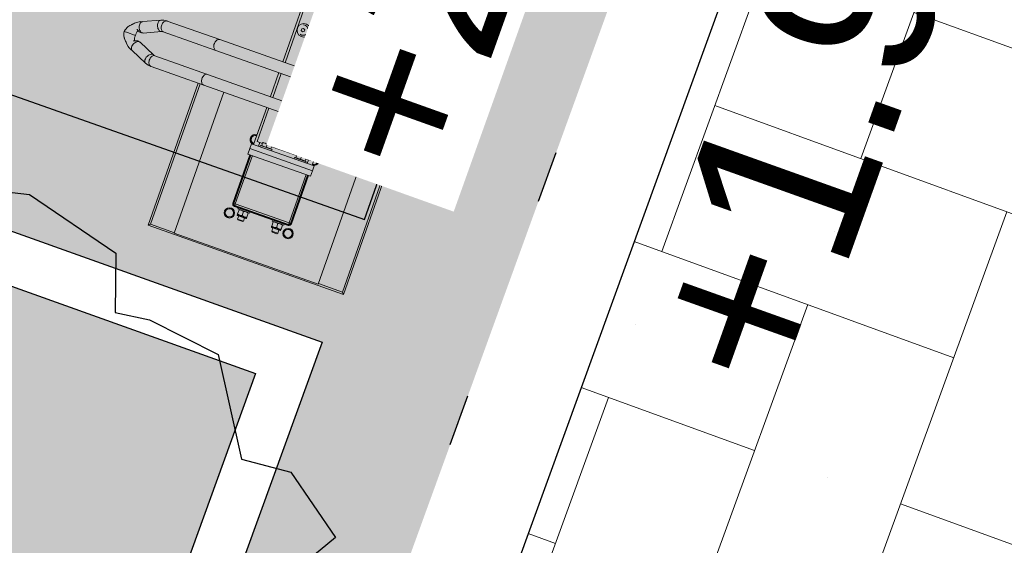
# Model space of a CAD drawing. Header units: metres. Extents: x 134157 to 138734, y 451157 to 455772.
# Tile 245 of 256: x 136439.33 to 136441.23, y 453475.35 to 453476.37. Entities that reach past the tile are written whole.
import ezdxf

# ---------------------------------------------------------------- set-up
doc = ezdxf.new("R2010")
doc.units = ezdxf.units.M
doc.linetypes.add('HIDDEN__G5', pattern=[1.125, 0.75, -0.375])
doc.linetypes.add('TR18X20__G2', pattern=[2.6, 1, -0.4, 0, -0.4, 0, -0.4, 0, -0.4])
doc.layers.add('-DR-alg-hulplijnen', color=210, linetype='Continuous', plot=False)
doc.layers.add('-DR-nw-gr-arc-beplanting', color=7, linetype='Continuous', true_color=0xe5f0e7)
doc.layers.add('-DR-nw-gr-arc-gras', color=7, linetype='Continuous', true_color=0xb5d5a4)
for name, color, linetype in [('-DR-nw-gr-solitaire heester', 96, 'Continuous'), ('-DR-nw-inr-fietsparkeren Tulip Traverse', 2, 'Continuous'), ('-DR-nw-maatvoering', 3, 'Continuous'), ('-DR-nw-txt-hoogtemaat', 2, 'Continuous'), ('-DR-nw-vh-band 10x20 ob', 2, 'HIDDEN__G5'), ('-DR-nw-vh-band 18-20x25', 2, 'TR18X20__G2'), ('-DR-nw-vh-kantverharding', 3, 'Continuous'), ('VELOPA-FIG15', 1, 'Continuous'), ('VELOPA-FIG25', 1, 'Continuous')]:
    doc.layers.add(name, color=color, linetype=linetype)
doc.layers.add('-DR-nw-vh-arc-sbs df Drainflow', color=7, linetype='Continuous', lineweight=9, true_color=0xb9747c)
doc.layers.add('-DR-nw-vh-arc-tegels 300x300x45', color=253, linetype='Continuous', lineweight=9)
doc.styles.add('Drong', font='txt', dxfattribs={"height": 1.8})
doc.dimstyles.new('Drong', dxfattribs={"dimtxt": 1.8, "dimasz": 2.5, "dimexe": 0, "dimexo": 0, "dimgap": 0.9, "dimtad": 1, "dimzin": 0, "dimdsep": 46, "dimtxsty": 'Drong', "dimblk": 'dimblk-wit', "dimcen": 0, "dimse1": 1, "dimse2": 1, "dimclrd": 256, "dimclre": 1, "dimclrt": 7, "dimadec": 0, "dimazin": 0, "dimtfac": 1, "dimtmove": 0, "dimatfit": 3, "dimfxl": 1, "dimtolj": 1, "dimtzin": 0, "dimarcsym": 0})
pattern_1 = [(115.335625, (136419.71802, 453326.2367), (-0.223681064, -0.105903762), [0.06, -0.187485]), (205.335625, (136419.71802, 453326.2367), (0.105903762, -0.223681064), [0.06, -0.187485])]

# ---------------------------------------------------------------- blocks, each defined once
blk = doc.blocks.new('Tulip Traverse')
at = {"layer": 'VELOPA-FIG15', "color": 252, "linetype": 'Continuous', "lineweight": 9}
for p, q in [((2945, -64), (2945, 64)), ((3055, 60), (3055, 59.3)), ((3055, 58), (3055, 59.3)), ((3055, 55), (3055, 58)), ((2935, 50), (2927.5, 50)), ((2956, 55), (3055, 55)), ((3055, 55), (3055, -55)), ((3058, 55), (3055, 55)), ((3059.3, 55), (3058, 55)), ((3060, 55), (3059.3, 55)), ((3073.5, 25.6), (3073.5, 44.4)), ((3073.5, -44.4), (3073.5, -25.6)), ((2935, -50), (2927.5, -50)), ((3055, -55), (2956, -55)), ((3055, -55), (3058, -55)), ((3055, -55), (3055, -58)), ((3059.3, -55), (3058, -55)), ((3060, -55), (3059.3, -55)), ((3055, -58), (3055, -59.3)), ((3055, -59.3), (3055, -60))]:
    blk.add_line(p, q, dxfattribs=at)
at = {"layer": 'VELOPA-FIG15', "color": 252, "linetype": 'Continuous', "lineweight": 9, "flags": 128}
for points in [[(2788, 118.1), (2787.8, 116.8), (2787.3, 115.5), (2786.4, 114.4), (2785.3, 113.3), (2783.9, 112.4), (2782.2, 111.7), (2780.4, 111.2), (2778.5, 110.9), (2776.5, 110.9), (2774.6, 111), (2772.7, 111.4), (2770.9, 112.1), (2769.4, 112.9), (2768.1, 113.8), (2767.1, 115), (2766.4, 116.2), (2766, 117.4), (2766, 118.1)], [(2788.7, 121.5), (2788.4, 120.9), (2787.6, 119.9), (2786.5, 119.2), (2785.2, 118.6), (2783.6, 118.3), (2781.9, 118.2), (2780.1, 118.4), (2778.2, 118.8), (2776.3, 119.4), (2774.5, 120.2), (2772.9, 121.3), (2771.4, 122.4), (2770.2, 123.7), (2769.2, 125.1), (2768.6, 126.4), (2768.2, 127.8), (2768.2, 129.1), (2768.6, 130.3)], [(2836.3, 121.5), (2836.6, 120.9), (2837.4, 119.9), (2838.5, 119.2), (2839.8, 118.6), (2841.4, 118.3), (2843.1, 118.2), (2844.9, 118.4), (2846.8, 118.8), (2848.7, 119.4), (2850.5, 120.2), (2852.1, 121.3), (2853.6, 122.4), (2854.8, 123.7), (2855.8, 125.1), (2856.4, 126.4), (2856.8, 127.8), (2856.8, 129.1), (2856.4, 130.3)], [(2837, 118.1), (2837.2, 116.8), (2837.7, 115.5), (2838.6, 114.4), (2839.7, 113.3), (2841.1, 112.4), (2842.8, 111.7), (2844.6, 111.2), (2846.5, 110.9), (2848.5, 110.9), (2850.4, 111), (2852.3, 111.4), (2854.1, 112.1), (2855.6, 112.9), (2856.9, 113.8), (2857.9, 115), (2858.6, 116.2), (2859, 117.4), (2859, 118.1)], [(2788, 45.1), (2787.8, 43.9), (2787.3, 42.6), (2786.4, 41.4), (2785.3, 40.4), (2783.9, 39.5), (2782.2, 38.8), (2780.4, 38.3), (2778.5, 38), (2776.5, 37.9), (2774.6, 38.1), (2772.7, 38.5), (2770.9, 39.1), (2769.4, 39.9), (2768.1, 40.9), (2767.1, 42), (2766.4, 43.2), (2766, 44.5), (2766, 45.1)], [(2837, 45.1), (2837.2, 43.9), (2837.7, 42.6), (2838.6, 41.4), (2839.7, 40.4), (2841.1, 39.5), (2842.8, 38.8), (2844.6, 38.3), (2846.5, 38), (2848.5, 37.9), (2850.4, 38.1), (2852.3, 38.5), (2854.1, 39.1), (2855.6, 39.9), (2856.9, 40.9), (2857.9, 42), (2858.6, 43.2), (2859, 44.5), (2859, 45.1)], [(2788, -189), (2787.8, -190.3), (2787.3, -191.6), (2786.4, -192.7), (2785.3, -193.8), (2783.9, -194.7), (2782.2, -195.4), (2780.4, -196), (2778.5, -196.3), (2776.5, -196.3), (2774.6, -196.1), (2772.7, -195.7), (2770.9, -195.1), (2769.4, -194.3), (2768.1, -193.3), (2767.1, -192.2), (2766.4, -190.9), (2766, -189.6), (2766, -189)], [(2837, -189), (2837.2, -190.3), (2837.7, -191.6), (2838.6, -192.7), (2839.7, -193.8), (2841.1, -194.7), (2842.8, -195.4), (2844.6, -196), (2846.5, -196.3), (2848.5, -196.3), (2850.4, -196.1), (2852.3, -195.7), (2854.1, -195.1), (2855.6, -194.3), (2856.9, -193.3), (2857.9, -192.2), (2858.6, -190.9), (2859, -189.6), (2859, -189)], [(2788, -296.7), (2787.8, -298.1), (2787.3, -299.3), (2786.4, -300.5), (2785.3, -301.6), (2783.9, -302.5), (2782.2, -303.2), (2780.4, -303.7), (2778.5, -304), (2776.5, -304.1), (2774.6, -303.9), (2772.7, -303.5), (2770.9, -302.9), (2769.4, -302.1), (2768.1, -301.1), (2767.1, -299.9), (2766.4, -298.7), (2766, -297.4), (2766, -296.7)], [(2789.1, -301.9), (2788.9, -303.2), (2788.4, -304.6), (2787.6, -306), (2786.5, -307.3), (2785.2, -308.6), (2783.6, -309.7), (2781.9, -310.6), (2780.1, -311.4), (2778.2, -311.9), (2776.3, -312.1), (2774.5, -312.2), (2772.9, -312), (2771.4, -311.5), (2770.2, -310.8), (2769.2, -309.9), (2768.6, -308.9)], [(2788.7, -300), (2788.9, -300.6), (2789.1, -301.9)], [(2836.3, -300), (2836.1, -300.6), (2835.9, -301.9)], [(2835.9, -301.9), (2836.1, -303.2), (2836.6, -304.6), (2837.4, -306), (2838.5, -307.3), (2839.8, -308.6), (2841.4, -309.7), (2843.1, -310.6), (2844.9, -311.4), (2846.8, -311.9), (2848.7, -312.1), (2850.5, -312.2), (2852.1, -312), (2853.6, -311.5), (2854.8, -310.8), (2855.8, -309.9), (2856.4, -308.9)], [(2837, -296.7), (2837.2, -298.1), (2837.7, -299.3), (2838.6, -300.5), (2839.7, -301.6), (2841.1, -302.5), (2842.8, -303.2), (2844.6, -303.7), (2846.5, -304), (2848.5, -304.1), (2850.4, -303.9), (2852.3, -303.5), (2854.1, -302.9), (2855.6, -302.1), (2856.9, -301.1), (2857.9, -299.9), (2858.6, -298.7), (2859, -297.4), (2859, -296.7)]]:
    blk.add_lwpolyline(points, dxfattribs=at)
at = {"layer": 'VELOPA-FIG25', "color": 252, "linetype": 'Continuous', "lineweight": 9}
for p, q in [((2850, 200), (2850, 145)), ((2853.5, 196.5), (2850, 200)), ((3150, 200), (2850, 200)), ((2853.5, 196.5), (2853.5, 147.5)), ((3146.5, 196.5), (2853.5, 196.5)), ((3146.5, 196.5), (3150, 200)), ((3146.5, 147.5), (3146.5, 196.5)), ((3150, -200), (3150, 200)), ((2812.5, 188.4), (2812.5, 190)), ((2812.5, 188), (2812.5, 188.4)), ((2812.5, 174), (2812.5, 188)), ((2812.5, 174), (2812.5, 173.7)), ((2812.5, 173.7), (2812.5, 167.5)), ((2782.8, 163), (2768.6, 130.3)), ((2788.7, 121.5), (2803.1, 154.4)), ((2821.9, 154.4), (2836.3, 121.5)), ((2856.4, 130.3), (2842.2, 163)), ((2852.5, 147.5), (2852.5, 139.3)), ((3147.5, 147.5), (2852.5, 147.5)), ((3147.5, -147.5), (3147.5, 147.5)), ((2766, 118.1), (2766, 45.1)), ((2788, 45.1), (2788, 118.1)), ((2837, 118.1), (2837, 45.1)), ((2859, 45.1), (2859, 118.1)), ((2766, 60), (2484, 60)), ((2837, 60), (2788, 60)), ((2935, 60), (2859, 60)), ((2929.6, 68), (2920.4, 68)), ((2935, -64), (2935, 64)), ((2935, 64), (2945, 64)), ((2945, 64), (2956, 64)), ((2956, -64), (2956, 64)), ((3055, 60), (2956, 60)), ((3055, 59.3), (2956, 59.3)), ((3055, 58), (2956, 58)), ((3079.6, 68), (3070.4, 68)), ((2766, 54.7), (2484, 54.7)), ((2766, 45.1), (2766, 10.8)), ((2837, 54.7), (2788, 54.7)), ((2788, 10.8), (2788, 45.1)), ((2831.5, 41.5), (2833.3, 44.5)), ((2833.3, 38.5), (2831.5, 41.5)), ((2833.3, 44.5), (2836.7, 44.5)), ((2836.7, 38.5), (2833.3, 38.5)), ((2836.7, 44.5), (2837, 44)), ((2837, 39), (2836.7, 38.5)), ((2837, 45.1), (2837, 10.8)), ((2927.5, 54.7), (2859, 54.7)), ((2859, 10.8), (2859, 45.1)), ((2925, 44.5), (2925, 44.5)), ((2926.5, 44.5), (2925, 44.5)), ((2931.8, 44.5), (2926.5, 44.5)), ((2927.5, 44.5), (2927.5, 54.7)), ((2932.5, 44.5), (2931.8, 44.5)), ((2931.8, 44.5), (2931.8, 39.7)), ((2931.8, 39.7), (2931.8, 35)), ((2935, 47), (2932.5, 47)), ((2932.5, 23), (2932.5, 47)), ((3058, -55), (3058, 55)), ((3059.3, -55), (3059.3, 55)), ((3060, 55), (3060, -55)), ((3062.5, 47), (3060, 47)), ((3062.5, 47), (3062.5, 23)), ((3062.5, 44.5), (3062.5, 44.5)), ((3063.2, 44.5), (3062.5, 44.5)), ((3063, 41), (3062.5, 41)), ((3071.8, 44.5), (3063.2, 44.5)), ((3070.4, 52), (3079.6, 52)), ((3071.8, 44.5), (3072.5, 44.5)), ((3072.5, 44.5), (3072.5, 44.5)), ((3073.5, 44.4), (3072.5, 44.4)), ((3074.5, 26.6), (3074.5, 43.4)), ((3081.2, 41), (3074.5, 41)), ((3082.5, 39.7), (3081.2, 41)), ((3081.2, 29), (3081.2, 41)), ((3082.5, 30.2), (3082.5, 39.7)), ((2925, 25.5), (2925, 25.5)), ((2925, 25.5), (2926.5, 25.5)), ((2926.5, 35), (2931.8, 35)), ((2931.8, 25.5), (2926.5, 25.5)), ((2927.5, -25.5), (2927.5, 25.5)), ((2931.8, 35), (2931.8, 30.2)), ((2931.8, 30.2), (2931.8, 25.5)), ((2931.8, 25.5), (2932.5, 25.5)), ((2932.5, 23), (2935, 23)), ((3060, 23), (3062.5, 23)), ((3062.5, 29), (3063, 29)), ((3062.5, 25.5), (3062.5, 25.5)), ((3063.2, 25.5), (3062.5, 25.5)), ((3071.8, 35), (3063.2, 35)), ((3071.8, 25.5), (3063.2, 25.5)), ((3071.8, 25.5), (3072.5, 25.5)), ((3072.5, 25.6), (3073.5, 25.6)), ((3072.5, 25.5), (3072.5, 25.5)), ((3074.5, 29), (3081.2, 29)), ((3081.2, 29), (3082.5, 30.2)), ((2772.7, 0.6), (2772.7, -1.1)), ((2796.7, -10.8), (2796.7, 10.2)), ((2828.3, 10.2), (2828.3, -10.8)), ((2852.3, -1.1), (2852.3, 0.6)), ((2766, -11.3), (2766, -189)), ((2777, -0.3), (2784.5, -0.3)), ((2784.7, -0.3), (2784.5, -0.3)), ((2788, -189), (2788, -11.3)), ((2837, -11.3), (2837, -189)), ((2840.5, -0.3), (2840.3, -0.3)), ((2840.5, -0.3), (2848, -0.3)), ((2859, -189), (2859, -11.3)), ((2925, -25.5), (2925, -25.5)), ((2926.5, -25.5), (2925, -25.5)), ((2931.8, -25.5), (2926.5, -25.5)), ((2926.5, -35), (2931.8, -35)), ((2932.5, -25.5), (2931.8, -25.5)), ((2931.8, -25.5), (2931.8, -30.2)), ((2931.8, -30.2), (2931.8, -35)), ((2931.8, -35), (2931.8, -39.8)), ((2935, -23), (2932.5, -23)), ((2932.5, -47), (2932.5, -23)), ((3062.5, -23), (3060, -23)), ((3062.5, -23), (3062.5, -47)), ((3062.5, -25.5), (3062.5, -25.5)), ((3063.2, -25.5), (3062.5, -25.5)), ((3063, -29), (3062.5, -29)), ((3071.8, -25.5), (3063.2, -25.5)), ((3071.8, -35), (3063.2, -35)), ((3071.8, -25.5), (3072.5, -25.5)), ((3072.5, -25.5), (3072.5, -25.5)), ((3073.5, -25.6), (3072.5, -25.6)), ((3074.5, -43.4), (3074.5, -26.6)), ((3081.2, -29), (3074.5, -29)), ((3082.5, -30.2), (3081.2, -29)), ((3081.2, -41), (3081.2, -29)), ((3082.5, -39.8), (3082.5, -30.2)), ((2655.2, -55.3), (2766, -55.3)), ((2691.5, -43.5), (2693.3, -40.5)), ((2693.3, -46.5), (2691.5, -43.5)), ((2693.3, -40.5), (2696.7, -40.5)), ((2696.7, -46.5), (2693.3, -46.5)), ((2696.7, -40.5), (2698.5, -43.5)), ((2698.5, -43.5), (2696.7, -46.5)), ((2788, -55.3), (2837, -55.3)), ((2859, -55.3), (2927.5, -55.3)), ((2925, -44.5), (2925, -44.5)), ((2925, -44.5), (2926.5, -44.5)), ((2931.8, -44.5), (2926.5, -44.5)), ((2927.5, -55.3), (2927.5, -44.5)), ((2931.8, -39.8), (2931.8, -44.5)), ((2931.8, -44.5), (2932.5, -44.5)), ((2932.5, -47), (2935, -47)), ((3060, -47), (3062.5, -47)), ((3062.5, -41), (3063, -41)), ((3062.5, -44.5), (3062.5, -44.5)), ((3063.2, -44.5), (3062.5, -44.5)), ((3071.8, -44.5), (3063.2, -44.5)), ((3079.6, -52), (3070.4, -52)), ((3071.8, -44.5), (3072.5, -44.5)), ((3072.5, -44.4), (3073.5, -44.4)), ((3072.5, -44.5), (3072.5, -44.5)), ((3074.5, -41), (3081.2, -41)), ((3081.2, -41), (3082.5, -39.8)), ((2766, -60), (2655.2, -60)), ((2837, -60), (2788, -60)), ((2935, -60), (2859, -60)), ((2920.4, -68), (2929.6, -68)), ((2935, -64), (2945, -64)), ((2945, -64), (2956, -64)), ((3055, -58), (2956, -58)), ((2956, -59.3), (3055, -59.3)), ((3055, -60), (2956, -60)), ((3070.4, -68), (3079.6, -68)), ((2859, -147.5), (3147.5, -147.5)), ((3146.5, -196.5), (3146.5, -147.5)), ((2766, -189), (2766, -296.7)), ((2788, -296.7), (2788, -189)), ((2837, -189), (2837, -296.7)), ((2859, -296.7), (2859, -189)), ((2859, -196.5), (3146.5, -196.5)), ((2859, -200), (3150, -200)), ((3146.5, -196.5), (3150, -200)), ((2803.1, -332.4), (2788.7, -300)), ((2836.3, -300), (2821.9, -332.4)), ((2768.6, -308.9), (2782.9, -341.3)), ((2842.1, -341.3), (2856.4, -308.9)), ((2803.2, -332.7), (2803.1, -332.4)), ((2821.9, -332.4), (2821.8, -332.7)), ((2812.5, -346.7), (2812.5, -345)), ((2812.5, -346.7), (2812.5, -347.1)), ((2812.5, -361.4), (2812.5, -347.1)), ((2812.5, -361.7), (2812.5, -361.4)), ((2812.5, -367.9), (2812.5, -361.7))]:
    blk.add_line(p, q, dxfattribs=at)
at = {"layer": 'VELOPA-FIG25', "color": 252, "linetype": 'Continuous', "lineweight": 9, "flags": 128}
for points in [[(2812.5, 190), (2809.1, 189.5), (2806.3, 188.7), (2803.8, 187.6), (2802.1, 186.7), (2801, 186.1), (2800.5, 185.7), (2799.7, 185.2), (2798.1, 183.9), (2796.5, 182.3), (2795.9, 181.5), (2795.2, 180.9), (2793.9, 179.8), (2792.5, 178.5), (2790.2, 176.1), (2788, 173.6), (2786.6, 171.5), (2785.1, 169), (2783.7, 166), (2782.6, 162.3)], [(2842.4, 162.3), (2841.3, 166), (2839.9, 169), (2838.4, 171.5), (2837, 173.6), (2834.1, 176.9), (2832.5, 178.5), (2831.1, 179.8), (2830.4, 180.4), (2829.8, 180.9), (2829.1, 181.5), (2828.5, 182.3), (2826.9, 183.9), (2825.3, 185.2), (2824.2, 186), (2823.5, 186.4), (2822.4, 187), (2820.8, 187.8), (2818.7, 188.7), (2815.9, 189.5), (2812.5, 190)], [(2782.7, 162.3), (2782.6, 161.4), (2782.8, 159.9), (2783.3, 158.4), (2784.3, 156.9), (2785.6, 155.5), (2787.2, 154.2), (2789, 153.1), (2791, 152.2), (2793, 151.6), (2795, 151.2), (2797, 151.1), (2798.8, 151.4), (2800.4, 151.9), (2801.7, 152.6), (2802.7, 153.6), (2803.1, 154.5)], [(2801.7, 165.8), (2802.2, 164.9), (2802.7, 163.8), (2803, 162.7), (2803, 162), (2802.9, 161.5), (2802.6, 161.3), (2802.1, 161.4), (2801.5, 161.9), (2801, 162.6), (2800.8, 163.7), (2800.7, 164.7), (2800.7, 165.2)], [(2812.5, 167.4), (2815.1, 167.6), (2817.4, 167.4), (2819.3, 167.1), (2820.8, 166.7), (2823.1, 165.9), (2825, 164.8), (2825.7, 164.2), (2826.1, 163.9), (2826.2, 163.8), (2826.2, 163.9)], [(2842.3, 162.3), (2842.5, 161.4), (2842.3, 159.9), (2841.7, 158.4), (2840.7, 156.9), (2839.4, 155.5), (2837.8, 154.2), (2836, 153.1), (2834, 152.2), (2832, 151.6), (2830, 151.2), (2828, 151.1), (2826.2, 151.4), (2824.6, 151.9), (2823.3, 152.6), (2822.3, 153.6), (2821.9, 154.5)], [(2822, 162.2), (2822.1, 161.6), (2822.3, 161.4), (2822.8, 161.4), (2823.4, 161.7), (2824, 162.5), (2824.2, 163.6), (2824.3, 164.7), (2824.3, 165.2)], [(2920.4, 68), (2919.4, 66.3), (2918.4, 64.5), (2916.9, 61.9), (2915.8, 60)], [(2934.2, 60), (2933.3, 61.7), (2932.2, 63.5), (2930.7, 66.1), (2929.6, 68)], [(3070.4, 68), (3069.4, 66.3), (3068.4, 64.5), (3066.9, 61.9), (3065.8, 60)], [(3065.8, 60), (3066.7, 58.3), (3067.8, 56.5), (3069.3, 53.9), (3070.4, 52)], [(3084.2, 60), (3083.3, 61.7), (3082.2, 63.5), (3080.7, 66.1), (3079.6, 68)], [(3079.6, 52), (3080.6, 53.7), (3081.6, 55.5), (3083.1, 58.1), (3084.2, 60)], [(3063.2, 44.5), (3062.6, 41.3), (3062.6, 41)], [(3072.4, 41), (3072.4, 41.5), (3071.8, 44.5)], [(3062.6, 29), (3062.6, 28.5), (3063.2, 25.5)], [(3071.8, 25.5), (3072.4, 28.7), (3072.4, 29)], [(2700, -34.8), (2698.3, -34), (2696.4, -33.6), (2694.5, -33.5), (2692.6, -33.8), (2690.8, -34.4), (2689.2, -35.4), (2687.8, -36.6), (2686.6, -38.1), (2685.7, -39.8), (2685.2, -41.6), (2685, -43.5), (2685.2, -45.4), (2685.4, -46.2), (2685.2, -45.4), (2685, -43.5), (2685.2, -41.6), (2685.7, -39.8), (2686.6, -38.1), (2687.8, -36.6), (2689.2, -35.4), (2690.8, -34.4), (2692.6, -33.8), (2694.5, -33.5), (2696.4, -33.6), (2698.3, -34), (2700, -34.8), (2701.5, -35.9), (2702.9, -37.3), (2703.9, -38.9), (2704.6, -40.7), (2705, -42.5), (2705, -44.5), (2704.6, -46.2)], [(3063.2, -25.5), (3062.6, -28.7), (3062.6, -29)], [(3072.4, -29), (3072.4, -28.5), (3071.8, -25.5)], [(3062.6, -41), (3062.6, -41.5), (3063.2, -44.5)], [(3070.4, -52), (3069.4, -53.7), (3068.4, -55.5), (3066.9, -58.1), (3065.8, -60)], [(3071.8, -44.5), (3072.4, -41.3), (3072.4, -41)], [(3084.2, -60), (3083.3, -58.3), (3082.2, -56.5), (3080.7, -53.9), (3079.6, -52)], [(2915.8, -60), (2916.7, -61.7), (2917.8, -63.5), (2919.3, -66.1), (2920.4, -68)], [(2929.6, -68), (2930.6, -66.3), (2931.6, -64.5), (2933.1, -61.9), (2934.2, -60)], [(3065.8, -60), (3066.7, -61.7), (3067.8, -63.5), (3069.3, -66.1), (3070.4, -68)], [(3079.6, -68), (3080.6, -66.3), (3081.6, -64.5), (3083.1, -61.9), (3084.2, -60)], [(2782.9, -341.1), (2783.7, -344), (2785.1, -347), (2786.6, -349.5), (2787.9, -351.4), (2790.9, -354.8), (2792.5, -356.4), (2794, -357.7), (2794.6, -358.3), (2795.2, -358.8), (2795.8, -359.4), (2796.5, -360.2), (2798.1, -361.8), (2799.7, -363.1), (2800.8, -363.9), (2801.5, -364.3), (2802.6, -364.9), (2804.2, -365.7), (2806.3, -366.6), (2809.1, -367.4), (2812.5, -367.9)], [(2783, -341.3), (2783.3, -342), (2784.3, -343.1), (2785.6, -343.9), (2787.2, -344.4), (2789, -344.6), (2791, -344.6), (2793, -344.2), (2795, -343.6), (2797, -342.7), (2798.8, -341.5), (2800.4, -340.2), (2801.7, -338.8), (2802.7, -337.3), (2803.3, -335.8), (2803.5, -334.3)], [(2803.5, -334.3), (2803.3, -332.9), (2803, -332.4)], [(2812.5, -367.9), (2815.9, -367.4), (2818.7, -366.6), (2821.2, -365.5), (2822.9, -364.7), (2824, -364), (2824.5, -363.6), (2825.3, -363.1), (2826.9, -361.8), (2828.5, -360.2), (2829.2, -359.4), (2829.8, -358.8), (2830.4, -358.3), (2831, -357.7), (2832.5, -356.4), (2834.1, -354.8), (2837.1, -351.4), (2838.5, -349.5), (2839.9, -347), (2841.3, -344), (2842.1, -341.1)], [(2821.7, -333.1), (2821.2, -335), (2821, -337.3), (2821.3, -339.4), (2821.8, -341.1), (2822.9, -343.5), (2823.4, -344.3), (2823.8, -344.9), (2824, -345.3), (2824, -345.3)], [(2821.6, -334.3), (2821.8, -332.9), (2822, -332.4)], [(2842, -341.3), (2841.7, -342), (2840.7, -343.1), (2839.4, -343.9), (2837.8, -344.4), (2836, -344.6), (2834, -344.6), (2832, -344.2), (2830, -343.6), (2828, -342.7), (2826.2, -341.5), (2824.6, -340.2), (2823.3, -338.8), (2822.3, -337.3), (2821.8, -335.8), (2821.6, -334.3)], [(2802.3, -342.7), (2802.2, -342.9), (2801.6, -343.9), (2801, -345.1), (2800.8, -345.9), (2800.7, -346.2), (2800.7, -346.2)]]:
    blk.add_lwpolyline(points, dxfattribs=at)
at = {"layer": 'VELOPA-FIG25', "color": 252, "linetype": 'Continuous', "lineweight": 9}
for centre, radius in [((3075, 60), 10), ((3075, 60), 7.99), ((2695, -42), 13), ((3075, -60), 10), ((3075, -60), 7.99)]:
    blk.add_circle(centre, radius, dxfattribs=at)
for centre, radius, start, end in [((2810, 149.1), 18.5, 82.1107, 127.3754), ((2791.7, 159), 12.3, 338.4992, 33.8567), ((2831.6, 158.8), 10.6, 147.1939, 204.3385), ((2829.5, 161.4), 7.59, 145.259, 174.2319), ((2796.4, 118), 30.4, 156.2878, 179.9032), ((2796.4, 118), 8.35, 155.7767, 179.7133), ((2828.5, 118), 8.53, 0.5438, 23.9662), ((2828.5, 118), 30.5, 0.1353, 23.6737), ((2925, 60), 10, 0, 180), ((2925, 60), 7.99, 0, 180), ((3055, 55), 5, 0, 90), ((3055, 55), 4.33, 0, 90), ((3055, 55), 3, 0, 90), ((2835, 41.5), 13, 81.1456, 278.8544), ((2835, 41.5), 10, 78.4571, 281.5429), ((2933.7, 39.7), 8.65, 146.7092, 213.2908), ((2933.7, 39.7), 8.65, 146.7092, 213.2908), ((3078.4, 39.7), 15.9, 162.623, 197.377), ((3056.6, 39.7), 15.9, 342.623, 17.377), ((3073.5, 43.4), 1, 0, 90), ((2784.6, 10.7), 11, 269.9037, 72.138), ((2784.7, 10.2), 12, 0, 73.7845), ((2840.4, 10.2), 12, 106.2055, 180), ((2840.4, 10.7), 11, 107.862, 270.0963), ((2933.7, 30.2), 8.65, 146.7092, 213.2908), ((2933.7, 30.2), 8.65, 146.7092, 213.2908), ((3078.4, 30.2), 15.9, 162.623, 197.377), ((3056.6, 30.2), 15.9, 342.623, 17.377), ((3073.5, 26.6), 1, 270, 0), ((2777, 10.8), 11, 180, 0), ((2848, 10.8), 11, 180, 0), ((2777, -11.3), 11, 0, 180), ((2784.7, -11.2), 11, 287.5246, 90.0271), ((2784.7, -10.8), 12, 286.2155, 0), ((2840.4, -10.8), 12, 180, 253.7945), ((2840.3, -11.2), 11, 89.9725, 252.4757), ((2848, -11.3), 11, 0, 180), ((2695, -43.5), 10, 344.534, 60), ((2933.7, -30.2), 8.65, 146.7092, 213.2908), ((2933.7, -30.2), 8.65, 146.7092, 213.2908), ((2933.7, -39.8), 8.65, 146.7092, 213.2908), ((2933.7, -39.8), 8.65, 146.7092, 213.2908), ((3078.4, -30.2), 15.9, 162.623, 197.377), ((3078.4, -39.8), 15.9, 162.623, 197.377), ((3056.6, -30.2), 15.9, 342.623, 17.377), ((3056.6, -39.8), 15.9, 342.623, 17.377), ((3073.5, -26.6), 1, 0, 90), ((3055, -55), 4.33, 270, 0), ((3055, -55), 3, 270, 0), ((3055, -55), 5, 270, 0), ((3073.5, -43.4), 1, 270, 0), ((2925, -60), 10, 180, 270), ((2925, -60), 7.99, 180, 0), ((2925, -60), 10, 270, 0), ((2796, -296.7), 30, 180.1477, 204.0062), ((2796, -296.7), 7.99, 180.6174, 204.3415), ((2829.2, -296.7), 7.81, 335.369, 359.6722), ((2829.2, -296.7), 29.8, 335.952, 359.8941), ((2793.8, -337), 10.2, 326.0086, 22.3666), ((2809.8, -326.1), 19.1, 245.4327, 277.969), ((2814.9, -324.6), 20.6, 263.2014, 292.8477)]:
    blk.add_arc(centre, radius, start, end, dxfattribs=at)
blk = doc.blocks.new('Tulip fietsenrek rail')
at = {"layer": '-DR-alg-hulplijnen'}
blk.add_lwpolyline([(3150, -1935), (3150, -10), (150, -10), (150, -1935)], close=True, dxfattribs=at)
at = {"layer": 'VELOPA-FIG15'}
blk.add_blockref('Tulip Traverse', (150, -200), dxfattribs=at)
blk = doc.blocks.new('dimblk-wit')
at = {"color": 7}
blk.add_line((0, -0.33333), (0, 0.33333), dxfattribs=at)
blk.add_solid([(0, 0), (-0.8, 0.2), (-0.8, -0.2)], dxfattribs=at)
blk = doc.blocks.new('*D708')
at = {"layer": '-DR-nw-maatvoering', "lineweight": -2, "transparency": 16777216}
blk.add_line((136444.229, 453483.4437), (136433.0559, 453452.177), dxfattribs=at)
at = {"layer": 'Defpoints', "color": 0, "transparency": 16777216}
for p in [(136444.5977, 453483.8429), (136432.8876, 453451.7062), (136433.0881, 453451.6346)]:
    blk.add_point(p, dxfattribs=at)
at = {"layer": '-DR-nw-maatvoering', "lineweight": -2, "transparency": 16777216, "xscale": 0.5, "yscale": 0.5, "zscale": 0.5}
for p, rotation in [((136444.3973, 453483.9146), 70.33562535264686), ((136432.8876, 453451.7062), 250.3356253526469)]:
    blk.add_blockref('dimblk-wit', p, dxfattribs=dict(at, rotation=rotation))
at = {"layer": '-DR-nw-maatvoering', "color": 7, "transparency": 16777216, "insert": (136438.3, 453467.9328), "char_height": 0.36, "attachment_point": 5, "rotation": 70.3356, "style": 'Drong'}
blk.add_mtext('\\A1;34.20', dxfattribs=at)
blk = doc.blocks.new('Solitaire heester')
blk.add_lwpolyline([(4.5173, 0.5505), (4.7674, -0.5151), (4.5173, -1.4913), (3.9764, -1.6799), (4.0227, -2.0138), (3.9325, -2.7523), (3.0564, -3.305), (3.1022, -3.7978), (2.6549, -4.4157), (2.3458, -4.2318)])

msp = doc.modelspace()

# ---------------------------------------------------------------- hatches: boundary and pattern name
at = {"layer": '-DR-nw-gr-arc-beplanting'}
h = msp.add_hatch(color=256, dxfattribs=at)
h.dxf.hatch_style = 1
h.paths.add_polyline_path([(136434.1033, 453464.4514), (136435.5281, 453463.9423), (136439.7889, 453475.6849), (136438.3224, 453476.209)])
at = {"layer": '-DR-nw-gr-arc-gras', "transparency": 33554687}
h = msp.add_hatch(dxfattribs=at)
h.set_pattern_fill('AGR-BOLLEN', color=256, scale=0.1, pattern_type=2)
h.set_pattern_definition(pattern_1)
edge = h.paths.add_edge_path()
edge.add_arc((-7000776.8095, 3043164.5676), 7592527.9974, 340.05675056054, 340.05722562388)
edge.add_line((136455.7816, 453494.2543), (136455.1236, 453494.4934))
edge.add_arc((380495.2224, 364992.5484), 259592.3036, 160.066656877, 160.080445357)
edge.add_line((136433.8323, 453435.7615), (136433.8135, 453435.7683))
edge.add_line((136433.8135, 453435.7683), (136432.1795, 453431.2551))
edge.add_line((136432.1795, 453431.2551), (136432.1983, 453431.2483))
edge.add_line((136432.1983, 453431.2483), (136431.6776, 453429.8696))
edge.add_line((136431.6776, 453429.8696), (136432.3364, 453429.6312))
edge.add_line((136432.3364, 453429.6312), (136434.3093, 453435.0766))
h = msp.add_hatch(dxfattribs=at)
h.set_pattern_fill('AGR-BOLLEN', color=256, scale=0.1, pattern_type=2)
h.set_pattern_definition(pattern_1)
edge = h.paths.add_edge_path()
edge.add_line((136486.7031, 453573.6088), (136485.7631, 453573.9499))
edge.add_line((136485.7631, 453573.9499), (136435.7589, 453436.1401))
edge.add_arc((149594.4053, 448661.5341), 13998.1013, 160.05673076, 160.29770339)
edge.add_line((136415.7945, 453380.7559), (136415.2889, 453379.3438))
edge.add_line((136415.2889, 453379.3438), (136417.827, 453378.529))
edge.add_line((136417.827, 453378.529), (136420.502, 453386.122))
edge.add_line((136420.502, 453386.122), (136418.9871, 453386.7016))
edge.add_arc((149703.6278, 448622.0327), 14113.2472, 160.05722659, 160.26912154, ccw=False)
edge.add_line((136436.6989, 453435.799), (136486.7031, 453573.6088))
at = {"layer": '-DR-nw-vh-arc-sbs df Drainflow'}
h = msp.add_hatch(dxfattribs=at)
h.set_pattern_fill('AVH-SBS_KEIFORMAAT_ELLEBOOG_01', color=256, scale=3, angle=250, pattern_type=2)
h.set_pattern_definition([(250, (0, 0), (0.38451382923, 0.17930174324), [0.9, -0.3]), (340, (-0.2052, -0.56382), (0.38451382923, 0.17930174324), [0.9, -0.3]), (250, (0.03835, -0.3332), (0.38451382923, 0.17930174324), [0, -1.2]), (250, (0.0254, -0.80738), (0.38451382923, 0.17930174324), [0, -1.2])])
h.paths.add_polyline_path([(136445.7671, 453483.9516, -0.413557), (136445.1276, 453483.6518), (136443.8088, 453484.127, 0.413557), (136443.4251, 453483.9471), (136435.203, 453461.2874), (136437.2727, 453460.5413)])
at = {"layer": '-DR-nw-vh-arc-tegels 300x300x45'}
h = msp.add_hatch(dxfattribs=at)
h.set_pattern_fill('AVH-TEGEL_200X200_HALFST', color=256, scale=2, angle=71, pattern_type=2)
h.set_pattern_definition([(71, (0, 0), (-0.05887645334, 0.44332106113), [0.4, -0.4]), (161, (0, 0), (-0.13022726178, -0.37820743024), [])])
h.paths.add_polyline_path([(136429.3445, 453451.4856), (136430.9114, 453450.9257), (136427.4675, 453441.4324), (136425.9337, 453441.9805)], flags=16)
h.paths.add_polyline_path([(136429.3445, 453451.1896), (136430.7197, 453450.6906), (136427.4607, 453441.7463), (136426.1241, 453442.2259)], flags=0)
h.paths.add_polyline_path([(136429.7498, 453452.6151), (136433.5729, 453463.2605), (136435.1795, 453462.6864), (136431.3207, 453452.0537)], flags=16)
h.paths.add_polyline_path([(136429.9525, 453452.8838), (136433.5747, 453463.0726), (136434.9925, 453462.5659), (136431.3337, 453452.3827)], flags=0)
h.paths.add_polyline_path([(136433.9777, 453464.3901), (136438.2651, 453476.3356), (136439.9172, 453475.7453), (136435.5858, 453463.8155)], flags=16)
h.paths.add_polyline_path([(136434.1664, 453464.6154), (136438.3255, 453476.2079), (136439.7889, 453475.6849), (136435.5865, 453464.108)], flags=0)
edge = h.paths.add_edge_path()
edge.add_line((136433.5721, 453450.9291), (136433.291, 453451.0311))
edge.add_line((136433.291, 453451.0311), (136433.3595, 453451.2221))
edge.add_line((136433.3595, 453451.2221), (136433.3593, 453451.2221))
edge.add_line((136433.3593, 453451.2221), (136433.3931, 453451.3132))
edge.add_line((136433.3931, 453451.3132), (136431.6039, 453451.9525))
edge.add_line((136431.6039, 453451.9525), (136431.6756, 453452.1522))
edge.add_line((136431.6756, 453452.1522), (136443.4072, 453484.4842))
edge.add_line((136443.4072, 453484.4842), (136445.1954, 453483.8399))
edge.add_line((136445.1954, 453483.8399), (136445.2971, 453484.1222))
edge.add_line((136445.2971, 453484.1222), (136445.5791, 453484.0199))
edge.add_line((136445.5791, 453484.0199), (136446.1081, 453485.4779))
edge.add_line((136446.1081, 453485.4779), (136445.8731, 453485.5632))
edge.add_line((136445.8731, 453485.5632), (136446.0266, 453485.9862))
edge.add_line((136446.0266, 453485.9862), (136445.6976, 453486.1056))
edge.add_line((136445.6976, 453486.1056), (136438.6467, 453488.6713))
edge.add_line((136438.6467, 453488.6713), (136438.0156, 453486.9338))
edge.add_line((136438.0156, 453486.9338), (136439.1819, 453486.5116))
edge.add_line((136439.1819, 453486.5116), (136437.7228, 453482.4734))
edge.add_line((136437.7228, 453482.4734), (136436.7071, 453482.8404))
edge.add_line((136436.7071, 453482.8404), (136435.7186, 453480.0489))
edge.add_line((136435.7186, 453480.0489), (136436.7201, 453479.6987))
edge.add_line((136436.7201, 453479.6987), (136435.276, 453475.7019))
edge.add_line((136435.276, 453475.7019), (136434.2602, 453476.0689))
edge.add_line((136434.2602, 453476.0689), (136433.2858, 453473.284))
edge.add_line((136433.2858, 453473.284), (136434.2733, 453472.9272))
edge.add_line((136434.2733, 453472.9272), (136432.8291, 453468.9304))
edge.add_line((136432.8291, 453468.9304), (136431.8134, 453469.2975))
edge.add_line((136431.8134, 453469.2975), (136430.8389, 453466.5125))
edge.add_line((136430.8389, 453466.5125), (136431.8265, 453466.1557))
edge.add_line((136431.8265, 453466.1557), (136430.3823, 453462.159))
edge.add_line((136430.3823, 453462.159), (136429.3666, 453462.526))
edge.add_line((136429.3666, 453462.526), (136428.4156, 453459.7325))
edge.add_line((136428.4156, 453459.7325), (136429.3846, 453459.3824))
edge.add_line((136429.3846, 453459.3824), (136427.9355, 453455.3875))
edge.add_line((136427.9355, 453455.3875), (136426.9197, 453455.7545))
edge.add_line((136426.9197, 453455.7545), (136425.9688, 453452.9611))
edge.add_line((136425.9688, 453452.9611), (136426.9328, 453452.6127))
edge.add_line((136426.9328, 453452.6127), (136425.4886, 453448.616))
edge.add_line((136425.4886, 453448.616), (136424.4729, 453448.983))
edge.add_line((136424.4729, 453448.983), (136423.4984, 453446.1981))
edge.add_line((136423.4984, 453446.1981), (136424.486, 453445.8412))
edge.add_line((136424.486, 453445.8412), (136420.456, 453435.011))
edge.add_line((136420.456, 453435.011), (136419.5646, 453432.5326))
edge.add_line((136419.5646, 453432.5326), (136425.4878, 453430.4022))
edge.add_line((136425.4878, 453430.4022), (136425.9926, 453431.8147))
edge.add_line((136425.9926, 453431.8147), (136426.0599, 453432.003))
edge.add_line((136426.0599, 453432.003), (136426.6325, 453431.7984))
edge.add_arc((149594.405, 448661.5342), 14005.2009, 160.08185297, 160.08616291, ccw=False)
edge.add_line((136426.9914, 453432.7889), (136426.7115, 453432.8904))
edge.add_line((136426.7115, 453432.8904), (136426.8137, 453433.1722))
edge.add_line((136426.8137, 453433.1722), (136425.0252, 453433.8204))
edge.add_line((136425.0252, 453433.8204), (136431.193, 453450.8251))
edge.add_line((136431.193, 453450.8251), (136432.9854, 453450.1845))
edge.add_line((136432.9854, 453450.1845), (136433.0877, 453450.4666))
edge.add_line((136433.0877, 453450.4666), (136433.3675, 453450.3651))
edge.add_line((136433.3675, 453450.3651), (136433.5721, 453450.9291))

# ---------------------------------------------------------------- linework, layer by layer
at = {"layer": '-DR-nw-vh-band 10x20 ob', "ltscale": 0.9}
msp.add_lwpolyline([(136434.1033, 453464.4514), (136438.3224, 453476.209), (136439.7889, 453475.6849), (136435.5281, 453463.9423)], close=True, dxfattribs=at)
at = {"layer": '-DR-nw-vh-band 18-20x25'}
msp.add_lwpolyline([(136433.3934, 453451.3131), (136431.6032, 453451.9528), (136443.4072, 453484.4842), (136445.1954, 453483.8399)], dxfattribs=at)
at = {"layer": '-DR-nw-vh-kantverharding'}
msp.add_lwpolyline([(136445.7671, 453483.9516, -0.413557), (136445.1276, 453483.6518), (136443.8088, 453484.127, 0.413557), (136443.4251, 453483.9471), (136431.9626, 453452.3569, 0.41564), (136432.1437, 453451.9721), (136433.4584, 453451.5022, -0.41564), (136433.7601, 453450.8609), (136433.5555, 453450.2968, -0.412789), (136432.9172, 453449.9965), (136431.5952, 453450.469, 0.412789), (136431.2122, 453450.2888), (136427.2046, 453439.2441, 0.000095), (136425.3836, 453434.2223, 0.414209), (136425.5634, 453433.838), (136426.8796, 453433.361, -0.414193), (136427.1794, 453432.7206)], format="xyb", dxfattribs=at)
msp.add_lwpolyline([(136435.5881, 453463.8147), (136433.9754, 453464.391), (136438.262, 453476.3367), (136439.9172, 453475.7453)], close=True, dxfattribs=at)

# ---------------------------------------------------------------- block references
at = {"layer": '-DR-nw-gr-solitaire heester', "xscale": 0.2, "yscale": 0.2, "zscale": 0.2, "rotation": 70.17551579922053}
msp.add_blockref('Solitaire heester', (136438.9321, 453475.1684), dxfattribs=at)
at = {"layer": '-DR-nw-inr-fietsparkeren Tulip Traverse', "xscale": 0.001, "yscale": 0.001, "zscale": 0.001, "rotation": 250.5473389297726}
msp.add_blockref('Tulip fietsenrek rail', (136441.0574, 453478.9492), dxfattribs=at)

# ---------------------------------------------------------------- texts
at = {"layer": '-DR-nw-txt-hoogtemaat', "style": 'Drong'}
msp.add_text('+1.95', height=0.34, rotation=70.3356, dxfattribs=at).set_placement((136440.8331, 453475.6245))

# ---------------------------------------------------------------- dimensions: what is measured, and where the dimension line sits
at = {"layer": '-DR-nw-maatvoering'}
dim = msp.add_aligned_dim(p1=(136444.5977, 453483.8429), p2=(136433.0881, 453451.6346), distance=-0.2128, dimstyle='Drong', override={"dimtfill": 0}, dxfattribs=at)
dim.commit()
dim.dimension.update_dxf_attribs({"geometry": '*D708', "text_midpoint": (136438.3, 453467.9328)})

# ---------------------------------------------------------------- next in the draw order: texts
at = {"layer": '-DR-nw-txt-hoogtemaat', "insert": (136439.8506, 453476.1458), "char_height": 0.32, "width": 1.216225, "attachment_point": 1, "rotation": 70.3356, "style": 'Drong', "bg_fill": 3, "box_fill_scale": 1.1, "bg_fill_color": 256, "bg_fill_transparency": 0}
msp.add_mtext('+2.05', dxfattribs=at)

doc.saveas('drawing.dxf')
